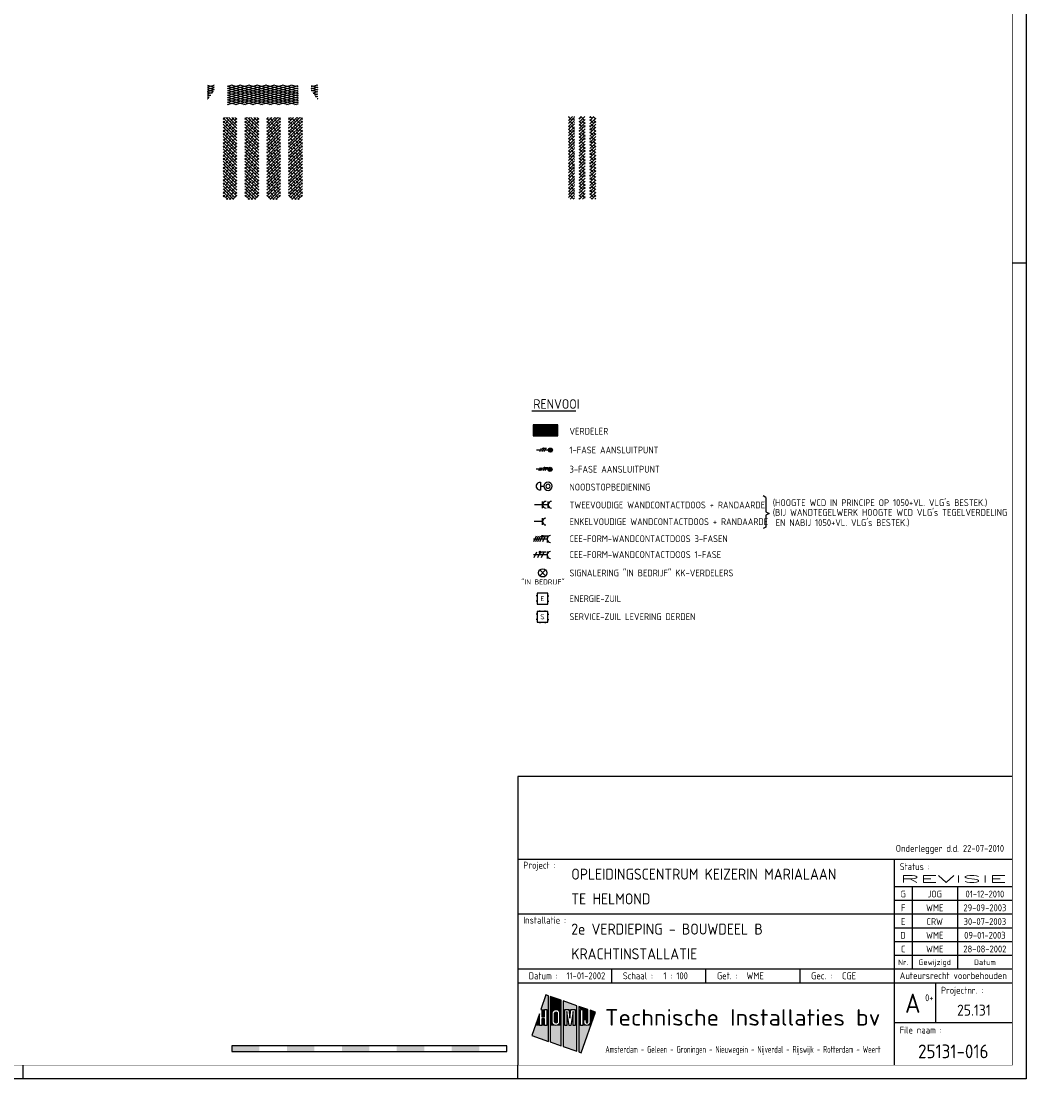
# Model space of a CAD drawing. Header units: millimetres. Extents: x 89505 to 241280, y 191 to 84291.
# Tile 27 of 45: x 204136 to 241280, y 191 to 38683. Entities that reach past the tile are written whole.
import ezdxf
from ezdxf.enums import TextEntityAlignment as Align

# ---------------------------------------------------------------- set-up
doc = ezdxf.new("R2010")
doc.units = ezdxf.units.MM
doc.header["$LTSCALE"] = 100
doc.layers.get('0').update_dxf_attribs({"linetype": 'CONTINUOUS'})
for name, color, linetype in [('EB6331--_ATTRIB', 2, 'CONTINUOUS'), ('EB6721--_ATTRIB', 2, 'CONTINUOUS'), ('EL62203-_KRACHT-WCD230', 3, 'CONTINUOUS'), ('EL62204-_KRACHT-ASP230', 3, 'CONTINUOUS'), ('EL62205-_KRACHT-KAST', 3, 'CONTINUOUS'), ('EL62208-_KRACHT-WCD400', 3, 'CONTINUOUS'), ('EL62209-_KRACHT-ASP400', 3, 'CONTINUOUS'), ('EL63103-_LICHT-WCD230V', 3, 'CONTINUOUS'), ('EL6331--_BELET230V', 3, 'CONTINUOUS'), ('EL6441--_DATACOM', 3, 'CONTINUOUS'), ('EL6721--_GEB-BEH-AUTO', 3, 'CONTINUOUS'), ('HATCH', 9, 'CONTINUOUS'), ('LIJN025', 10, 'CONTINUOUS'), ('LIJN050', 90, 'CONTINUOUS'), ('SCHAALBALK', 10, 'CONTINUOUS'), ('TEKST18', 210, 'CONTINUOUS'), ('TEKST25', 10, 'CONTINUOUS'), ('TEKST35', 50, 'CONTINUOUS'), ('TEKST50', 90, 'CONTINUOUS'), ('TEKST70', 130, 'CONTINUOUS')]:
    doc.layers.add(name, color=color, linetype=linetype)
doc.styles.add('1_8', font='ISO', dxfattribs={"height": 1.8})
doc.styles.add('3_5', font='iso', dxfattribs={"height": 3.5})
doc.styles.add('HELV', font='ISO.SHX')
doc.styles.add('ISO', font='ISO.SHX')
doc.styles.add('MAATVOERING', font='iso.shx')
doc.styles.add('NORATT', font='isocp.shx')
doc.styles.add('ROMAND', font='romand')
doc.styles.get("Standard").update_dxf_attribs({"font": 'iso.shx'})

# ---------------------------------------------------------------- blocks, each defined once
blk = doc.blocks.new('A0-GE')
at = {"layer": 'LIJN025'}
for p, q in [((1495, 297), (1500, 297)), ((1315, 80), (1495, 80)), ((1452, 80), (1452, 5)), ((1452, 70), (1495, 70)), ((1458.5, 70), (1458.5, 40)), ((1475, 70), (1475, 40)), ((1452, 65), (1495, 65)), ((1315, 60), (1452, 60)), ((1452, 60), (1495, 60)), ((1452, 55), (1495, 55)), ((1452, 50), (1495, 50)), ((1452, 45), (1495, 45)), ((1315, 40), (1495, 40)), ((1349.25, 35), (1349.25, 40)), ((1383.5, 35), (1383.5, 40)), ((1417.75, 35), (1417.75, 40)), ((1315, 35), (1495, 35)), ((1467, 35), (1467, 20.5)), ((1325.28, 30.55), (1323.44, 25.28)), ((1326.23, 30.22), (1325.28, 30.55)), ((1326.23, 13.64), (1326.23, 30.22)), ((1330.81, 28.62), (1326.85, 30)), ((1326.85, 30), (1326.85, 13.42)), ((1330.81, 12.03), (1330.81, 28.62)), ((1336.53, 26.61), (1331.49, 28.38)), ((1331.49, 28.38), (1331.49, 11.8)), ((1322.88, 23.67), (1320.11, 15.78)), ((1322.88, 19.41), (1322.88, 23.67)), ((1323.44, 25.28), (1323.78, 25.28)), ((1323.78, 25.28), (1323.78, 22.62)), ((1324.68, 25.28), (1325.58, 25.28)), ((1324.68, 22.62), (1324.68, 25.28)), ((1325.58, 25.28), (1325.58, 19.41)), ((1327.51, 23.91), (1327.61, 24.43)), ((1327.51, 20.8), (1327.51, 23.91)), ((1327.61, 24.43), (1327.9, 24.86)), ((1327.9, 24.86), (1328.35, 25.18)), ((1328.35, 25.18), (1328.88, 25.28)), ((1328.39, 23.89), (1328.46, 24.14)), ((1328.39, 20.81), (1328.39, 23.89)), ((1328.46, 24.14), (1328.63, 24.32)), ((1328.63, 24.32), (1328.89, 24.39)), ((1328.88, 25.28), (1329.41, 25.18)), ((1328.89, 24.39), (1329.13, 24.32)), ((1329.13, 24.32), (1329.31, 24.14)), ((1329.31, 24.14), (1329.38, 23.89)), ((1329.38, 23.89), (1329.38, 20.81)), ((1329.41, 25.18), (1329.85, 24.88)), ((1329.85, 24.88), (1330.14, 24.45)), ((1330.14, 24.45), (1330.25, 23.91)), ((1330.25, 23.91), (1330.25, 20.8)), ((1332.1, 19.41), (1332.1, 25.28)), ((1332.1, 25.28), (1333.62, 25.28)), ((1333.72, 19.41), (1332.87, 24.56)), ((1332.87, 24.56), (1332.87, 19.41)), ((1333.62, 25.28), (1334, 22.14)), ((1334, 22.14), (1334.38, 25.28)), ((1335.15, 24.56), (1334.29, 19.41)), ((1334.38, 25.28), (1335.92, 25.28)), ((1335.15, 19.41), (1335.15, 24.56)), ((1335.92, 25.28), (1335.92, 19.41)), ((1336.53, 10.03), (1336.53, 26.61)), ((1340.46, 25.24), (1337.21, 26.37)), ((1337.21, 26.37), (1337.21, 9.79)), ((1337.81, 19.41), (1337.81, 25.28)), ((1337.81, 25.28), (1338.69, 25.28)), ((1338.14, 9.47), (1343.31, 24.24)), ((1338.69, 25.28), (1338.69, 19.41)), ((1340.46, 20.62), (1340.46, 25.24)), ((1343.31, 24.24), (1341.31, 24.94)), ((1341.31, 24.94), (1341.31, 20.61)), ((1323.78, 19.41), (1322.88, 19.41)), ((1323.78, 22.62), (1324.68, 22.62)), ((1324.68, 21.86), (1323.78, 21.86)), ((1323.78, 21.86), (1323.78, 19.41)), ((1324.68, 19.41), (1324.68, 21.86)), ((1325.58, 19.41), (1324.68, 19.41)), ((1327.61, 20.28), (1327.51, 20.8)), ((1327.91, 19.82), (1327.61, 20.28)), ((1328.37, 19.52), (1327.91, 19.82)), ((1328.91, 19.41), (1328.37, 19.52)), ((1328.45, 20.57), (1328.39, 20.81)), ((1328.64, 20.38), (1328.45, 20.57)), ((1328.89, 20.32), (1328.64, 20.38)), ((1329.14, 20.38), (1328.89, 20.32)), ((1329.43, 19.53), (1328.91, 19.41)), ((1329.32, 20.56), (1329.14, 20.38)), ((1329.38, 20.81), (1329.32, 20.56)), ((1329.86, 19.83), (1329.43, 19.53)), ((1330.15, 20.26), (1329.86, 19.83)), ((1330.25, 20.8), (1330.15, 20.26)), ((1332.87, 19.41), (1332.1, 19.41)), ((1334.29, 19.41), (1333.72, 19.41)), ((1335.92, 19.41), (1335.15, 19.41)), ((1338.69, 19.41), (1337.81, 19.41)), ((1339.02, 20.61), (1339.02, 21.54)), ((1339.02, 21.54), (1339.88, 21.54)), ((1339.09, 20.16), (1339.02, 20.61)), ((1339.34, 19.76), (1339.09, 20.16)), ((1339.7, 19.5), (1339.34, 19.76)), ((1340.16, 19.41), (1339.7, 19.5)), ((1339.88, 21.54), (1339.88, 20.62)), ((1339.88, 20.62), (1339.97, 20.41)), ((1339.97, 20.41), (1340.17, 20.33)), ((1340.61, 19.5), (1340.16, 19.41)), ((1340.17, 20.33), (1340.37, 20.41)), ((1340.37, 20.41), (1340.46, 20.62)), ((1340.99, 19.77), (1340.61, 19.5)), ((1341.24, 20.17), (1340.99, 19.77)), ((1341.31, 20.61), (1341.24, 20.17)), ((1452, 20.5), (1495, 20.5)), ((1320.11, 15.78), (1326.23, 13.64)), ((1326.85, 13.42), (1330.81, 12.03)), ((1331.49, 11.8), (1336.53, 10.03)), ((1337.21, 9.79), (1338.14, 9.47)), ((1135, 0), (1135, 5)), ((1315, 0), (1315, 5))]:
    blk.add_line(p, q, dxfattribs=at)
blk.add_lwpolyline([(1500, 841), (1500, 0), (0, 0), (0, 841)], close=True, dxfattribs=at)
for points in [[(1323.44, 25.28), (1325.28, 30.55), (1326.23, 25.28), (1326.23, 30.22)], [(1326.85, 25.28), (1326.85, 30), (1330.81, 25.28), (1330.81, 28.62)], [(1331.49, 25.28), (1331.49, 28.38), (1336.53, 25.28), (1336.53, 26.61)], [(1321.39, 19.41), (1322.88, 23.67), (1322.88, 19.41), (1322.88, 23.67)], [(1323.78, 22.62), (1323.78, 25.28), (1324.68, 22.62), (1324.68, 25.28)], [(1325.58, 19.41), (1325.58, 25.28), (1326.23, 19.41), (1326.23, 25.28)], [(1326.85, 23.91), (1326.85, 25.28), (1327.51, 23.91), (1327.61, 24.43)], [(1327.61, 24.43), (1326.85, 25.28), (1327.9, 24.86), (1326.85, 25.28)], [(1327.9, 24.86), (1326.85, 25.28), (1328.35, 25.18), (1326.85, 25.28)], [(1328.35, 25.18), (1326.85, 25.28), (1328.88, 25.28), (1326.85, 25.28)], [(1326.85, 20.8), (1326.85, 23.91), (1327.51, 20.8), (1327.51, 23.91)], [(1328.39, 23.89), (1328.46, 24.14), (1329.38, 23.89), (1329.31, 24.14)], [(1328.39, 20.81), (1328.39, 23.89), (1329.38, 20.81), (1329.38, 23.89)], [(1328.46, 24.14), (1328.63, 24.32), (1329.31, 24.14), (1329.13, 24.32)], [(1328.63, 24.32), (1328.89, 24.39), (1329.13, 24.32), (1328.89, 24.39)], [(1329.41, 25.18), (1328.88, 25.28), (1329.41, 25.18), (1330.81, 25.28)], [(1329.85, 24.88), (1329.41, 25.18), (1329.85, 24.88), (1330.81, 25.28)], [(1330.14, 24.45), (1329.85, 24.88), (1330.14, 24.45), (1330.81, 25.28)], [(1330.25, 23.91), (1330.14, 24.45), (1330.81, 23.91), (1330.81, 25.28)], [(1330.25, 20.8), (1330.25, 23.91), (1330.81, 20.8), (1330.81, 23.91)], [(1331.49, 19.41), (1331.49, 25.28), (1332.1, 19.41), (1332.1, 25.28)], [(1332.87, 19.41), (1332.87, 24.56), (1333.72, 19.41), (1332.87, 24.56)], [(1334, 22.14), (1333.62, 25.28), (1334, 22.14), (1334.38, 25.28)], [(1334.29, 19.41), (1335.15, 24.56), (1335.15, 19.41), (1335.15, 24.56)], [(1335.92, 19.41), (1335.92, 25.28), (1336.53, 19.41), (1336.53, 25.28)], [(1337.21, 19.41), (1337.21, 26.37), (1337.81, 19.41), (1337.81, 25.28)], [(1337.81, 25.28), (1337.21, 26.37), (1338.69, 25.28), (1337.21, 26.37)], [(1338.69, 25.28), (1337.21, 26.37), (1340.46, 25.24), (1337.21, 26.37)], [(1338.69, 25.24), (1338.69, 25.28), (1340.46, 25.24)], [(1338.69, 21.54), (1338.69, 25.24), (1340.46, 21.54), (1340.46, 25.24)], [(1341.31, 20.61), (1341.31, 24.94), (1342.04, 20.61), (1343.31, 24.24)], [(1320.11, 15.78), (1321.39, 19.41), (1326.23, 13.64), (1326.23, 19.41)], [(1323.78, 19.41), (1323.78, 21.86), (1324.68, 19.41), (1324.68, 21.86)], [(1326.85, 19.41), (1326.85, 20.8), (1326.85, 19.41), (1327.51, 20.8)], [(1326.85, 19.41), (1327.51, 20.8), (1326.85, 19.41), (1327.61, 20.28)], [(1326.85, 19.41), (1327.61, 20.28), (1326.85, 19.41), (1327.91, 19.82)], [(1326.85, 19.41), (1327.91, 19.82), (1326.85, 19.41), (1328.37, 19.52)], [(1326.85, 19.41), (1328.37, 19.52), (1326.85, 19.41), (1328.91, 19.41)], [(1326.85, 13.42), (1326.85, 19.41), (1330.81, 12.03), (1330.81, 19.41)], [(1328.45, 20.57), (1328.39, 20.81), (1329.32, 20.56), (1329.38, 20.81)], [(1328.64, 20.38), (1328.45, 20.57), (1329.14, 20.38), (1329.32, 20.56)], [(1328.89, 20.32), (1328.64, 20.38), (1328.89, 20.32), (1329.14, 20.38)], [(1328.91, 19.41), (1329.43, 19.53), (1328.91, 19.41), (1330.81, 19.41)], [(1329.43, 19.53), (1329.86, 19.83), (1329.43, 19.53), (1330.81, 19.41)], [(1329.86, 19.83), (1330.15, 20.26), (1329.86, 19.83), (1330.81, 19.41)], [(1330.81, 19.41), (1330.15, 20.26), (1330.81, 20.8), (1330.25, 20.8)], [(1331.49, 11.8), (1331.49, 19.41), (1336.53, 10.03), (1336.53, 19.41)], [(1337.21, 9.79), (1337.21, 19.41), (1338.14, 9.47), (1341.62, 19.41)], [(1338.69, 19.41), (1338.69, 21.54), (1339.02, 20.61), (1339.02, 21.54)], [(1338.69, 19.41), (1339.02, 20.61), (1338.69, 19.41), (1339.09, 20.16)], [(1338.69, 19.41), (1339.09, 20.16), (1338.69, 19.41), (1339.34, 19.76)], [(1338.69, 19.41), (1339.34, 19.76), (1338.69, 19.41), (1339.7, 19.5)], [(1338.69, 19.41), (1339.7, 19.5), (1338.69, 19.41), (1340.16, 19.41)], [(1339.02, 20.61), (1339.02, 21.54), (1339.09, 20.16), (1339.02, 20.61)], [(1339.88, 20.62), (1339.88, 21.54), (1339.97, 20.41), (1339.88, 21.54)], [(1339.97, 20.41), (1339.88, 21.54), (1340.17, 20.33), (1339.88, 21.54)], [(1340.17, 20.33), (1339.88, 21.54), (1340.37, 20.41), (1339.88, 21.54)], [(1340.37, 20.41), (1339.88, 21.54), (1340.46, 20.62), (1339.88, 21.54)], [(1340.46, 20.62), (1339.88, 21.54), (1340.46, 20.62), (1340.46, 21.54)], [(1340.16, 19.41), (1341.62, 19.41), (1340.61, 19.5), (1341.62, 19.41)], [(1341.62, 19.41), (1340.61, 19.5), (1341.62, 19.41), (1340.99, 19.77)], [(1341.62, 19.41), (1340.99, 19.77), (1342.04, 20.61), (1341.24, 20.17)], [(1341.24, 20.17), (1341.31, 20.61), (1341.24, 20.17), (1342.04, 20.61)]]:
    blk.add_solid(points, dxfattribs=at)
at = {"layer": 'LIJN050'}
for p, q in [((1495, 110), (1315, 110)), ((1315, 110), (1315, 5))]:
    blk.add_line(p, q, dxfattribs=at)
at = {"layer": 'LIJN050', "const_width": 0.2}
blk.add_lwpolyline([(1495, 836), (25, 836), (25, 5), (1495, 5)], close=True, dxfattribs=at)
at = {"layer": 'SCHAALBALK'}
for p, q in [((1211, 12), (1211, 10)), ((1311, 12), (1211, 12)), ((1311, 10), (1311, 12)), ((1211, 10), (1311, 10))]:
    blk.add_line(p, q, dxfattribs=at)
for points in [[(1211, 10), (1211, 12), (1221, 10), (1221, 12)], [(1231, 10), (1231, 12), (1241, 10), (1241, 12)], [(1251, 10), (1251, 12), (1261, 10), (1261, 12)], [(1271, 10), (1271, 12), (1281, 10), (1281, 12)], [(1291, 10), (1291, 12), (1301, 10), (1301, 12)]]:
    blk.add_solid(points, dxfattribs=at)
at = {"layer": 'TEKST18', "style": 'ISO'}
for s, p in [('Nr.', (1455.25, 41.43)), ('Gewijzigd', (1466.75, 41.43)), ('Datum', (1485, 41.43))]:
    blk.add_text(s, height=2, dxfattribs=at).set_placement(p, align=Align.CENTER)
at = {"layer": 'TEKST18', "style": 'ISO', "width": 0.773323}
blk.add_text('Amsterdam - Geleen - Groningen - Nieuwegein - Nijverdal - Rijswijk - Rotterdam - Weert', height=2.5, dxfattribs=at).set_placement((1346.88, 9.47), (1447, 9.47), align=Align.FIT)
at = {"layer": 'TEKST25', "style": 'ISO'}
for s, p in [('Project :', (1317, 76.5)), ('Status :', (1454, 76)), ('Installatie :', (1317, 56.5)), ('Datum :', (1319, 36.25)), ('Schaal :', (1353.25, 36.25)), ('Get. :', (1387.5, 36.25)), ('Gec. :', (1421.75, 36.25)), ('Projectnr. :', (1469, 31)), ('File naam :', (1454, 16.5))]:
    blk.add_text(s, height=2.5, dxfattribs=at).set_placement(p)
at = {"layer": 'TEKST25', "style": 'ISO', "width": 1.015814}
blk.add_text('Auteursrecht voorbehouden', height=2.5, dxfattribs=at).set_placement((1454, 36.3), (1493, 36.3), align=Align.FIT)
at = {"layer": 'TEKST25', "style": 'ROMAND', "width": 2.899115}
blk.add_attdef('STATUS', text='', height=2.5, dxfattribs=at).set_placement((1454, 71.5), (1493, 71.5), align=Align.FIT)
at = {"layer": 'TEKST25', "style": 'ISO'}
for tag, p in [('E', (1455.25, 66)), ('NAAM-E', (1466.75, 66)), ('DATUM-E', (1485, 66)), ('D', (1455.25, 61)), ('NAAM-D', (1466.75, 61)), ('DATUM-D', (1485, 61)), ('C', (1455.25, 56)), ('NAAM-C', (1466.75, 56)), ('DATUM-C', (1485, 56)), ('B', (1455.25, 51)), ('NAAM-B', (1466.75, 51)), ('DATUM-B', (1485, 51)), ('A', (1455.25, 46)), ('NAAM-A', (1466.75, 46)), ('DATUM-A', (1485, 46))]:
    blk.add_attdef(tag, text='', height=2.5, dxfattribs=at).set_placement(p, align=Align.CENTER)
for tag, p in [('DATUM', (1332.75, 36.25)), ('SCHAAL', (1368, 36.25)), ('GETEKEND', (1398.25, 36.25)), ('GECONTOL.', (1433, 36.25)), ('FORMAAT', (1463.25, 28.25))]:
    blk.add_attdef(tag, p, '', height=2.5, dxfattribs=at)
at = {"layer": 'TEKST35', "style": 'ISO'}
for tag, p in [('PROJECT', (1334.5, 72.5)), ('PLAATS', (1334.5, 63.5)), ('INSTALLATIE-REGEL1', (1334.5, 52.5)), ('INSTALLATIE-REGEL2', (1334.5, 43.5))]:
    blk.add_attdef(tag, p, '', height=4, dxfattribs=at)
blk.add_attdef('PROJ.NR.', text='', height=4, dxfattribs=at).set_placement((1481, 23), align=Align.CENTER)
at = {"layer": 'TEKST50', "style": 'HELV', "width": 1.169753}
blk.add_text('Technische Installaties bv', height=6, dxfattribs=at).set_placement((1346.72, 19.36), (1446.99, 19.36), align=Align.FIT)
at = {"layer": 'TEKST50', "style": 'ISO'}
blk.add_attdef('FILE-NAAM', text='', height=5, dxfattribs=at).set_placement((1473.5, 7.5), align=Align.CENTER)
at = {"layer": 'TEKST70', "style": 'HELV'}
blk.add_text('A', height=7, dxfattribs=at).set_placement((1458.75, 24), align=Align.CENTER)
blk = doc.blocks.new('ES2X2')
at = {"color": 1}
for p, q in [((-0.72, -0.21), (-0.72, 0.11)), ((-0.64, -0.25), (-0.64, 0.15)), ((-0.6, 1.15), (-0.6, 0.35)), ((-0.6, 0.75), (0.6, 0.15)), ((-0.56, -0.25), (-0.56, 0.15)), ((-0.48, -0.21), (-0.48, 0.11)), ((-0.6, -0.05), (0.6, -0.65)), ((-0.6, -0.85), (0.6, -1.45)), ((-0.6, -1.25), (0.6, -1.85)), ((-0.6, -1.65), (0.6, -2.25))]:
    blk.add_line(p, q, dxfattribs=at)
for p, q in [((-0.45, 1.4), (-0.45, 2.6)), ((-0.15, 1.27), (-0.15, 2.73)), ((0, 1.25), (0, -3)), ((0.15, 1.27), (0.15, 2.73)), ((0.45, 1.4), (0.45, 2.6))]:
    blk.add_line(p, q)
blk.add_circle((-0.6, -0.05), 0.2, dxfattribs=at)
blk.add_circle((0, 2), 0.75)
at = {"style": '1_8'}
for tag, flags, p in [('VERMOGEN', 9, (-2.5, 4.5)), ('GROEP', 8, (0, 4.5)), ('SCHAK', 8, (2.5, 4.5)), ('KAST', 9, (7, 4.5)), ('DOEL', 8, (-2.5, 1))]:
    blk.add_attdef(tag, text='', height=1.8, rotation=90, dxfattribs=dict(at, flags=flags)).set_placement(p, align=Align.MIDDLE_LEFT)
at = {"style": '1_8', "flags": 8}
blk.add_attdef('TAL', text='', height=1.8, rotation=90, dxfattribs=at).set_placement((2.5, 4.5), align=Align.MIDDLE_CENTER)
at = {"style": '1_8', "flags": 9}
blk.add_attdef('M_CODE', text='', height=1.8, dxfattribs=at).set_placement((0, 0), align=Align.MIDDLE_CENTER)
blk = doc.blocks.new('ES1116A2')
for p, q in [((-1.5, 0.75), (-1.75, 0.75)), ((-0.75, 1.5), (-0.75, 1.75)), ((0.75, 1.5), (0.75, 1.75)), ((1.5, 0.75), (1.75, 0.75)), ((-1.5, -0.75), (-1.75, -0.75)), ((-0.75, -1.5), (-0.75, -1.75)), ((0.75, -1.5), (0.75, -1.75)), ((1.5, -0.75), (1.75, -0.75))]:
    blk.add_line(p, q)
blk.add_lwpolyline([(-1.5, -1.5), (1.5, -1.5), (1.5, 1.5), (-1.5, 1.5)], close=True)
at = {"style": '1_8', "flags": 8}
for tag, p in [('NUMMER', (0, 3)), ('CODE', (0, 0))]:
    blk.add_attdef(tag, text='', height=1.8, dxfattribs=at).set_placement(p, align=Align.MIDDLE)
blk.add_attdef('M_CODE', text='', height=1.8, dxfattribs=at).set_placement((0, 0), align=Align.MIDDLE_CENTER)
blk = doc.blocks.new('ES081001')
for p, q in [((1.06, -1.06), (-1.06, 1.06)), ((-1.06, -1.06), (1.06, 1.06))]:
    blk.add_line(p, q)
blk.add_circle((0, 0), 1.5)
at = {"color": 2, "style": '1_8', "flags": 8}
for tag, p in [('NUMMER', (0, 5.5)), ('CODE', (0, 3))]:
    blk.add_attdef(tag, text='', height=1.8, dxfattribs=at).set_placement(p, align=Align.MIDDLE)
at = {"style": '1_8', "flags": 8}
blk.add_attdef('M_CODE', text='', height=1.8, dxfattribs=at).set_placement((0, 0), align=Align.MIDDLE_CENTER)
blk = doc.blocks.new('ES2W2A')
at = {"color": 0}
for p, q in [((-1.25, 2), (1.25, 2)), ((0, 2), (0, -3))]:
    blk.add_line(p, q, dxfattribs=at)
at = {"color": 1}
for p, q in [((-1, 1.5), (-1, 0.17)), ((-1, 0.83), (1, -0.17)), ((-1.2, -0.77), (-1.2, -0.23)), ((-1.07, -0.83), (-1.07, -0.17)), ((-1, -0.5), (1, -1.5)), ((-1, -1.83), (1, -2.83)), ((-0.93, -0.83), (-0.93, -0.17)), ((-0.8, -0.77), (-0.8, -0.23))]:
    blk.add_line(p, q, dxfattribs=at)
blk.add_circle((-1, -0.5), 0.333, dxfattribs=at)
at = {"color": 0}
blk.add_arc((0, 3.25), 1.25, 180, 0, dxfattribs=at)
at = {"style": '1_8'}
for tag, flags, p in [('VERMOGEN', 9, (-2.5, 6.25)), ('GROEP', 8, (0, 4.25)), ('SCHAK', 8, (2.5, 6.25)), ('TAL', 8, (2.5, 6.25)), ('KAST', 9, (7, 6.25))]:
    blk.add_attdef(tag, text='', height=1.8, rotation=90, dxfattribs=dict(at, flags=flags)).set_placement(p, align=Align.MIDDLE_CENTER)
at = {"style": '1_8', "flags": 8}
blk.add_attdef('DOEL', text='', height=1.8, rotation=90, dxfattribs=at).set_placement((-2.5, 2.75), align=Align.MIDDLE_LEFT)
at = {"style": '1_8', "flags": 9}
blk.add_attdef('M_CODE', text='', height=1.8, dxfattribs=at).set_placement((0, 0), align=Align.MIDDLE_CENTER)
blk = doc.blocks.new('ES3W1A')
for p, q in [((1.25, 0), (-1.25, 0)), ((0, 0), (0, -3))]:
    blk.add_line(p, q)
blk.add_arc((0, 1.25), 1.25, 180, 0)
at = {"style": 'NORATT'}
for tag, flags, p in [('VERMOGEN', 9, (-2.5, 4.25)), ('SCHAK', 8, (2.5, 4.25)), ('TAL', 8, (2.5, 4.25)), ('GELIJK', 9, (5, 3)), ('KAST', 9, (7, 4.25))]:
    blk.add_attdef(tag, text='', height=1.8, rotation=90, dxfattribs=dict(at, flags=flags)).set_placement(p, align=Align.MIDDLE_CENTER)
at = {"style": 'NORATT', "flags": 8}
for tag, p in [('GROEP', (0, 2.25)), ('DOEL', (-2.5, 0.75))]:
    blk.add_attdef(tag, text='', height=1.8, rotation=90, dxfattribs=at).set_placement(p, align=Align.MIDDLE_LEFT)
at = {"style": 'NORATT', "flags": 9}
blk.add_attdef('M_CODE', text='', height=1.8, dxfattribs=at).set_placement((0, 0), align=Align.MIDDLE_CENTER)
blk = doc.blocks.new('ES111454')
for p, q in [((-1.51, 2.61), (1.49, 2.61)), ((-0.01, 2.61), (-0.01, 1.44))]:
    blk.add_line(p, q)
for radius in [1.5, 0.75]:
    blk.add_circle((0.01, -0.08), radius)
blk.add_arc((-0.01, 2.64), 1.5, 358.854, 181.146)
at = {"style": '1_8'}
for tag, flags, p in [('NUMMER', 8, (0.01, 5.42)), ('CODE', 8, (0.01, 2.92)), ('M_CODE', 9, (0.01, -0.08))]:
    blk.add_attdef(tag, text='', height=2, dxfattribs=dict(at, flags=flags)).set_placement(p, align=Align.MIDDLE)
blk = doc.blocks.new('ES3X2')
at = {"color": 210}
for p, q in [((-0.6, 0.65), (-0.6, -0.15)), ((-0.6, 0.25), (0.6, -0.35)), ((-0.72, -0.71), (-0.72, -0.39)), ((-0.64, -0.75), (-0.64, -0.35)), ((-0.6, -0.55), (0.6, -1.15)), ((-0.6, -1.35), (0.6, -1.95)), ((-0.56, -0.75), (-0.56, -0.35)), ((-0.48, -0.71), (-0.48, -0.39))]:
    blk.add_line(p, q, dxfattribs=at)
for p, q in [((-0.45, 1.4), (-0.45, 2.6)), ((-0.15, 1.27), (-0.15, 2.73)), ((0, 1.25), (0, -3)), ((0.15, 1.27), (0.15, 2.73)), ((0.45, 1.4), (0.45, 2.6))]:
    blk.add_line(p, q)
blk.add_circle((0, 2), 0.75)
blk.add_circle((-0.6, -0.55), 0.2, dxfattribs=at)
at = {"style": '1_8'}
for tag, flags, p in [('VERMOGEN', 9, (-2.5, 4.5)), ('GROEP', 8, (0, 4.5)), ('SCHAK', 8, (2.5, 4.5)), ('KAST', 9, (7, 4.5)), ('DOEL', 8, (-2.5, 1))]:
    blk.add_attdef(tag, text='', height=1.8, rotation=90, dxfattribs=dict(at, flags=flags)).set_placement(p, align=Align.MIDDLE_LEFT)
at = {"style": '1_8', "flags": 8}
blk.add_attdef('TAL', text='', height=1.8, rotation=90, dxfattribs=at).set_placement((2.5, 4.5), align=Align.MIDDLE_CENTER)
at = {"style": '1_8', "flags": 9}
blk.add_attdef('M_CODE', text='', height=1.8, dxfattribs=at).set_placement((0, 0), align=Align.MIDDLE_CENTER)
blk = doc.blocks.new('ES111261')
for p, q in [((-5, 1.75), (5, 1.75)), ((-5, 1.5), (5, 1.5)), ((-5, 1.25), (5, 1.25)), ((-5, 1), (5, 1)), ((-5, 0.75), (5, 0.75)), ((-5, 0.5), (5, 0.5)), ((-5, 0.25), (5, 0.25)), ((-5, 0), (5, 0)), ((-5, -0.25), (5, -0.25)), ((-5, -0.5), (5, -0.5)), ((-5, -0.75), (5, -0.75)), ((-5, -1), (5, -1)), ((-5, -1.25), (5, -1.25)), ((-5, -1.5), (5, -1.5)), ((-5, -1.75), (5, -1.75)), ((-5, -2), (5, -2))]:
    blk.add_line(p, q)
blk.add_lwpolyline([(-5, -2), (5, -2), (5, 2), (-5, 2)], close=True)
for tag, height, style, flags, p in [('GROEPI', 1.8, '1_8', 9, (0, 9.5)), ('GROEP', 1.8, '1_8', 8, (0, 7.5)), ('CODE', 3.5, '3_5', 8, (0, 4.5)), ('M_CODE', 1.8, '1_8', 9, (0, 0)), ('KAST', 1.8, '1_8', 9, (0, -3.5)), ('VERMOGEN', 1.8, '1_8', 9, (0, -5.5)), ('DOEL', 1.8, '1_8', 9, (0, -7.5)), ('VERMOGENI', 1.8, '1_8', 9, (0, -9.5)), ('DOELI', 1.8, '1_8', 9, (0, -11.5))]:
    blk.add_attdef(tag, text='', height=height, dxfattribs=dict(style=style, flags=flags)).set_placement(p, align=Align.MIDDLE_CENTER)
at = {"style": '1_8', "flags": 9}
blk.add_attdef('RUIMTE', text='', height=1.8, dxfattribs=at).set_placement((0, -9.5), align=Align.MIDDLE)
blk = doc.blocks.new('ES2W4A')
at = {"color": 0}
for p, q in [((-1.25, 2), (1.25, 2)), ((0, 2), (0, -3))]:
    blk.add_line(p, q, dxfattribs=at)
at = {"color": 1}
for p, q in [((-1.2, -0.02), (-1.2, 0.52)), ((-1.07, -0.08), (-1.07, 0.58)), ((-1, 1.75), (-1, 0.75)), ((-1, 1.25), (1, 0.25)), ((-1, 0.25), (1, -0.75)), ((-0.93, -0.08), (-0.93, 0.58)), ((-0.8, -0.02), (-0.8, 0.52)), ((-1, -0.5), (1, -1.5)), ((-1, -1.25), (1, -2.25)), ((-1, -2), (1, -3))]:
    blk.add_line(p, q, dxfattribs=at)
blk.add_circle((-1, 0.25), 0.333, dxfattribs=at)
at = {"color": 0}
blk.add_arc((0, 3.25), 1.25, 180, 0, dxfattribs=at)
at = {"style": '1_8'}
for tag, flags, p in [('VERMOGEN', 9, (-3.75, 5.5)), ('DOEL', 8, (-1.25, 5.5)), ('GROEP', 8, (1.25, 5.5)), ('TAL', 8, (-3.75, 5.5)), ('KAST', 9, (3.75, 5.5))]:
    blk.add_attdef(tag, text='', height=1.8, rotation=90, dxfattribs=dict(at, flags=flags)).set_placement(p, align=Align.MIDDLE_LEFT)
at = {"color": 0, "style": '1_8', "width": 0.7, "flags": 8}
blk.add_attdef('SCHAK', text='', height=1.8, rotation=90, dxfattribs=at).set_placement((3.75, 4.25), align=Align.MIDDLE_LEFT)
at = {"style": '1_8', "flags": 9}
blk.add_attdef('M_CODE', text='', height=1.8, dxfattribs=at).set_placement((0, 0), align=Align.MIDDLE_CENTER)
blk = doc.blocks.new('ES3W2A')
for p, q in [((1.25, 2), (-1.25, 2)), ((1.25, 0), (-1.25, 0)), ((0, 2), (0, -3))]:
    blk.add_line(p, q)
for centre in [(0, 3.25), (0, 1.25)]:
    blk.add_arc(centre, 1.25, 180, 0)
at = {"style": 'NORATT'}
for tag, flags, p in [('VERMOGEN', 9, (-2.5, 5)), ('GROEP', 8, (0, 5)), ('SCHAK', 8, (2.5, 5)), ('GELIJK', 9, (5, 5)), ('KAST', 9, (7, 5)), ('TAL', 8, (2.5, 5))]:
    blk.add_attdef(tag, text='', height=1.8, rotation=90, dxfattribs=dict(at, flags=flags)).set_placement(p, align=Align.MIDDLE_CENTER)
at = {"style": 'NORATT', "width": 0.7, "flags": 8}
blk.add_attdef('DOEL', text='', height=1.8, rotation=90, dxfattribs=at).set_placement((-2.5, 5), align=Align.MIDDLE_LEFT)
at = {"style": 'NORATT', "flags": 9}
blk.add_attdef('M_CODE', text='', height=1.8, dxfattribs=at).set_placement((0, 0), align=Align.MIDDLE_CENTER)
blk = doc.blocks.new('OPMHOOGTEWCD')
at = {"layer": 'LIJN025'}
for p, q in [((7919, 269, -1050), (7832, 321, -1050)), ((7919, 269, -1050), (7919, -259, -1050)), ((7919, -259, -1050), (8047, -317, -1050)), ((8047, -317, -1050), (7919, -375, -1050)), ((7919, -375, -1050), (7919, -817, -1050)), ((7919, -817, -1050), (7832, -869, -1050))]:
    blk.add_line(p, q, dxfattribs=at)
at = {"layer": 'TEKST25'}
for s, p in [("(HOOGTE WCD IN PRINCIPE OP 1050+VL. VLG's BESTEK.)", (8179, -47, -1050)), ("(BIJ WANDTEGELWERK HOOGTE WCD VLG's TEGELVERDELING ", (8179, -404, -1050)), ("EN NABIJ 1050+VL. VLG's BESTEK.)", (8281, -773, -1050))]:
    blk.add_text(s, height=250, dxfattribs=at).set_placement(p)
blk = doc.blocks.new('RENVKRROC')
at = {"layer": 'LIJN025'}
blk.add_line((514, 13313), (2115, 13313), dxfattribs=at)
at = {"layer": 'EL62203-_KRACHT-WCD230', "xscale": 100, "yscale": 100, "zscale": 100, "rotation": 270}
blk.add_blockref('ES3W2A', (904, 9892, 1050), dxfattribs=at)
at = {"layer": 'EL62204-_KRACHT-ASP230', "xscale": 100, "yscale": 100, "zscale": 100, "rotation": 270}
blk.add_blockref('ES3X2', (987, 11882), dxfattribs=at)
at = {"layer": 'EL62205-_KRACHT-KAST', "xscale": 90, "yscale": 100, "zscale": 100}
blk.add_blockref('ES111261', (1013, 12599), dxfattribs=at)
at = {"layer": 'EL62208-_KRACHT-WCD400', "xscale": 100, "yscale": 100, "zscale": 100, "rotation": 270}
blk.add_blockref('ES2W4A', (872, 8646, 1050), dxfattribs=at)
at = {"layer": 'EL62209-_KRACHT-ASP400', "xscale": 100, "yscale": 100, "zscale": 100, "rotation": 270}
blk.add_blockref('ES2X2', (976, 11182), dxfattribs=at)
at = {"layer": 'EL63103-_LICHT-WCD230V', "xscale": 100, "yscale": 100, "zscale": 100, "rotation": 270}
for name, p in [('ES3W1A', (903, 9282)), ('ES2W2A', (870, 8066))]:
    blk.add_blockref(name, p, dxfattribs=at)
at = {"layer": 'EL6331--_BELET230V'}
ref = blk.add_blockref('ES081001', (910, 7414), dxfattribs=dict(at, xscale=100, yscale=100, zscale=100))
ref.add_attrib('CODE', '"IN BEDRIJF"', dxfattribs={"layer": 'EB6331--_ATTRIB', "color": 1, "height": 180, "style": '1_8', "flags": 8}).set_placement((918, 7103), align=Align.MIDDLE)
at = {"layer": 'EL6441--_DATACOM', "color": 3, "xscale": -100, "yscale": 100, "zscale": 100, "rotation": 90}
blk.add_blockref('ES111454', (1095, 10567), dxfattribs=at)
at = {"layer": 'EL6721--_GEB-BEH-AUTO'}
ref = blk.add_blockref('ES1116A2', (899, 6476), dxfattribs=dict(at, xscale=130, yscale=130, zscale=130))
ref.add_attrib('CODE', 'E', dxfattribs={"layer": 'EB6721--_ATTRIB', "color": 1, "height": 180, "style": '1_8', "flags": 8}).set_placement((899, 6476), align=Align.MIDDLE)
ref = blk.add_blockref('ES1116A2', (899, 5815), dxfattribs=dict(at, xscale=130, yscale=130, zscale=130))
ref.add_attrib('CODE', 'S', dxfattribs={"layer": 'EB6721--_ATTRIB', "color": 1, "height": 180, "style": '1_8', "flags": 8}).set_placement((899, 5815), align=Align.MIDDLE)
at = {"layer": 'TEKST50'}
blk.add_blockref('OPMHOOGTEWCD', (1104, 9892, 1050), dxfattribs=at)
at = {"layer": 'TEKST25'}
for s, p in [('VERDELER', (1884, 12442)), ('1-FASE AANSLUITPUNT', (1884, 11760)), ('3-FASE AANSLUITPUNT', (1884, 11060)), ('NOODSTOPBEDIENING', (1884, 10410)), ('TWEEVOUDIGE WANDCONTACTDOOS + RANDAARDE', (1884, 9760)), ('ENKELVOUDIGE WANDCONTACTDOOS + RANDAARDE', (1884, 9151)), ('CEE-FORM-WANDCONTACTDOOS 3-FASEN', (1884, 8532)), ('CEE-FORM-WANDCONTACTDOOS 1-FASE', (1884, 7956)), ('SIGNALERING "IN BEDRIJF" KK-VERDELERS', (1884, 7285)), ('ENERGIE-ZUIL', (1884, 6350)), ('SERVICE-ZUIL LEVERING DERDEN', (1884, 5695))]:
    blk.add_text(s, height=250, dxfattribs=at).set_placement(p)
at = {"layer": 'TEKST35'}
blk.add_text('RENVOOI', height=350, dxfattribs=at).set_placement((567, 13385))
blk = doc.blocks.new('*X43')
at = {"color": 0}
for p, q in [((9930, 15632.5), (10010.9, 15713.4)), ((9930, 15654.9), (9988.4, 15713.4)), ((9930, 15677.4), (9966, 15713.4)), ((9930, 15699.8), (9943.5, 15713.4)), ((9930, 15610), (10030, 15710)), ((9945.6, 15693), (9930, 15708.6)), ((9979.3, 15681.8), (9951.2, 15709.8)), ((10001.8, 15704.2), (9992.6, 15713.4)), ((10030, 15698.4), (10015.1, 15713.4)), ((9930, 15587.6), (10030, 15687.6)), ((9956.9, 15659.3), (9930, 15686.2)), ((9930, 15565.1), (10030, 15665.1)), ((9930, 15542.7), (10030, 15642.7)), ((9934.4, 15636.9), (9930, 15641.3)), ((9968.1, 15625.6), (9940, 15653.7)), ((9990.5, 15648.1), (9962.5, 15676.2)), ((10001.8, 15614.4), (9973.7, 15642.5)), ((10013, 15670.5), (9984.9, 15698.6)), ((10024.2, 15636.9), (9996.1, 15664.9)), ((10030, 15608.6), (10007.4, 15631.3)), ((10030, 15676), (10018.6, 15687.4)), ((10030, 15653.5), (10029.8, 15653.7)), ((9930, 15520.2), (10030, 15620.2)), ((9945.6, 15603.2), (9930, 15618.8)), ((9930, 15497.8), (10030, 15597.8)), ((9956.9, 15569.5), (9930, 15596.4)), ((9930, 15475.3), (10030, 15575.3)), ((9930, 15452.9), (10030, 15552.9)), ((9934.4, 15547.1), (9930, 15551.5)), ((9968.1, 15535.8), (9940, 15563.9)), ((9979.3, 15592), (9951.2, 15620)), ((9990.5, 15558.3), (9962.5, 15586.4)), ((10001.8, 15524.6), (9973.7, 15552.7)), ((10013, 15580.7), (9984.9, 15608.8)), ((10024.2, 15547.1), (9996.1, 15575.1)), ((10030, 15586.2), (10018.6, 15597.6)), ((10030, 15563.7), (10029.8, 15563.9)), ((9930, 15430.4), (10030, 15530.4)), ((9945.6, 15513.4), (9930, 15529)), ((9930, 15408), (10030, 15508)), ((9956.9, 15479.7), (9930, 15506.6)), ((9930, 15385.5), (10030, 15485.5)), ((9968.1, 15446), (9940, 15474.1)), ((9979.3, 15502.2), (9951.2, 15530.2)), ((9990.5, 15468.5), (9962.5, 15496.6)), ((10013, 15490.9), (9984.9, 15519)), ((10024.2, 15457.3), (9996.1, 15485.3)), ((10030, 15518.8), (10007.4, 15541.5)), ((10030, 15496.4), (10018.6, 15507.8)), ((10030, 15473.9), (10029.8, 15474.1)), ((9930, 15363.1), (10030, 15463.1)), ((9934.4, 15457.3), (9930, 15461.7)), ((9930, 15340.6), (10030, 15440.6)), ((9945.6, 15423.6), (9930, 15439.2)), ((9930, 15318.2), (10030, 15418.2)), ((9956.9, 15389.9), (9930, 15416.8)), ((9979.3, 15412.4), (9951.2, 15440.4)), ((9990.5, 15378.7), (9962.5, 15406.8)), ((10001.8, 15434.8), (9973.7, 15462.9)), ((10013, 15401.1), (9984.9, 15429.2)), ((10030, 15429), (10007.4, 15451.7)), ((10030, 15406.6), (10018.6, 15418)), ((9930, 15295.7), (10030, 15395.7)), ((9930, 15273.3), (10030, 15373.3)), ((9934.4, 15367.5), (9930, 15371.9)), ((9930, 15250.8), (10030, 15350.8)), ((9945.6, 15333.8), (9930, 15349.4)), ((9930, 15228.4), (10030, 15328.4)), ((9956.9, 15300.1), (9930, 15327)), ((9968.1, 15356.2), (9940, 15384.3)), ((9979.3, 15322.6), (9951.2, 15350.6)), ((10001.8, 15345), (9973.7, 15373.1)), ((10013, 15311.3), (9984.9, 15339.4)), ((10024.2, 15367.5), (9996.1, 15395.5)), ((10030, 15339.2), (10007.4, 15361.9)), ((10030, 15316.8), (10018.6, 15328.2)), ((10030, 15384.1), (10029.8, 15384.3)), ((9930, 15205.9), (10030, 15305.9)), ((9930, 15183.5), (10030, 15283.5)), ((9934.4, 15277.7), (9930, 15282.1)), ((9930, 15161), (10030, 15261)), ((9945.6, 15244), (9930, 15259.6)), ((9968.1, 15266.4), (9940, 15294.5)), ((9979.3, 15232.8), (9951.2, 15260.8)), ((9990.5, 15288.9), (9962.5, 15316.9)), ((10001.8, 15255.2), (9973.7, 15283.3)), ((10013, 15221.5), (9984.9, 15249.6)), ((10024.2, 15277.7), (9996.1, 15305.7)), ((10030, 15249.4), (10007.4, 15272)), ((10030, 15294.3), (10029.8, 15294.5)), ((9956.9, 15210.3), (9930, 15237.2)), ((9934.4, 15187.9), (9930, 15192.3)), ((9945.6, 15154.2), (9930, 15169.8)), ((9930.9, 15139.5), (10030, 15238.6)), ((9968.1, 15176.6), (9940, 15204.7)), ((9942.1, 15128.2), (10030, 15216.1)), ((9979.3, 15143), (9951.2, 15171)), ((9953.4, 15117), (10030, 15193.7)), ((9990.5, 15199.1), (9962.5, 15227.1)), ((10001.8, 15165.4), (9973.7, 15193.5)), ((9974.2, 15115.4), (10030, 15171.2)), ((10024.2, 15187.9), (9996.1, 15215.9)), ((10030, 15159.6), (10007.4, 15182.2)), ((10030, 15227), (10018.6, 15238.4)), ((10030, 15204.5), (10029.8, 15204.7)), ((9956.9, 15120.5), (9930, 15147.3)), ((9984.5, 15115.4), (9962.5, 15137.3)), ((10013, 15131.7), (9984.9, 15159.8)), ((10006, 15116.3), (9996.1, 15126.1)), ((9996.6, 15115.4), (10030, 15148.8)), ((10028.4, 15138.8), (10018.6, 15148.6))]:
    blk.add_line(p, q, dxfattribs=at)
blk = doc.blocks.new('*X44')
at = {"color": 0}
for p, q in [((6419.8, 5768.1), (6449.8, 5776.1)), ((6419.8, 5775.2), (6449.8, 5767.2)), ((6419.8, 5757.7), (6449.8, 5765.8)), ((6419.8, 5764.9), (6449.8, 5756.8)), ((6419.8, 5747.4), (6449.8, 5755.4)), ((6419.8, 5754.5), (6446, 5747.5)), ((6448.6, 5777.9), (6449.8, 5777.5)), ((6509.8, 5699), (6803.9, 5777.9)), ((6509.8, 5709.4), (6765.3, 5777.9)), ((6509.8, 5719.7), (6726.6, 5777.9)), ((6509.8, 5730.1), (6688, 5777.9)), ((6509.8, 5740.4), (6649.4, 5777.9)), ((6509.8, 5750.8), (6610.7, 5777.9)), ((6509.8, 5761.2), (6572.1, 5777.9)), ((6509.8, 5771.5), (6533.5, 5777.9)), ((6509.8, 5688.7), (6829.8, 5774.4)), ((6509.8, 5771.8), (6823.1, 5687.9)), ((6509.8, 5761.5), (6784.5, 5687.9)), ((6509.8, 5751.1), (6745.8, 5687.9)), ((6525.9, 5777.9), (6829.8, 5696.4)), ((6545.3, 5687.9), (6829.8, 5764.1)), ((6564.5, 5777.9), (6829.8, 5706.8)), ((6583.9, 5687.9), (6829.8, 5753.7)), ((6603.1, 5777.9), (6829.8, 5717.1)), ((6641.8, 5777.9), (6829.8, 5727.5)), ((6680.4, 5777.9), (6829.8, 5737.8)), ((6719, 5777.9), (6829.8, 5748.2)), ((6757.7, 5777.9), (6829.8, 5758.5)), ((6796.3, 5777.9), (6829.8, 5768.9)), ((6889.8, 5769.8), (6919.8, 5777.8)), ((6889.8, 5773.5), (6919.8, 5765.5)), ((6889.8, 5759.4), (6919.8, 5767.5)), ((6889.8, 5763.2), (6919.8, 5755.1)), ((6889.8, 5752.8), (6919.8, 5744.8)), ((6892, 5749.7), (6919.8, 5757.1)), ((6912.2, 5777.9), (6919.8, 5775.8)), ((6419.8, 5744.2), (6440, 5738.8)), ((6419.8, 5737), (6443.1, 5743.3)), ((6419.8, 5733.8), (6433.9, 5730)), ((6419.8, 5726.7), (6434.3, 5730.6)), ((6419.8, 5723.5), (6427.9, 5721.3)), ((6419.8, 5716.3), (6425.5, 5717.9)), ((6419.8, 5713.1), (6421.8, 5712.6)), ((6509.8, 5740.8), (6707.2, 5687.9)), ((6509.8, 5730.4), (6668.6, 5687.9)), ((6509.8, 5720.1), (6629.9, 5687.9)), ((6509.8, 5709.7), (6591.3, 5687.9)), ((6622.6, 5687.9), (6829.8, 5743.4)), ((6661.2, 5687.9), (6829.8, 5733)), ((6699.9, 5687.9), (6829.8, 5722.7)), ((6738.5, 5687.9), (6829.8, 5712.3)), ((6777.1, 5687.9), (6829.8, 5702)), ((6898, 5741), (6919.8, 5746.8)), ((6898.6, 5740.1), (6919.8, 5734.4)), ((6904, 5732.2), (6919.8, 5736.4)), ((6907.4, 5727.4), (6919.8, 5724.1)), ((6910.1, 5723.5), (6919.8, 5726.1)), ((6916.1, 5714.8), (6919.8, 5715.7)), ((6916.2, 5714.7), (6919.8, 5713.7)), ((6509.8, 5699.4), (6552.6, 5687.9)), ((6509.8, 5689), (6514, 5687.9)), ((6815.8, 5687.9), (6829.8, 5691.6))]:
    blk.add_line(p, q, dxfattribs=at)

msp = doc.modelspace()

# ---------------------------------------------------------------- hatches: boundary and pattern name
at = {"layer": 'HATCH'}
h = msp.add_hatch(dxfattribs=at)
h.set_pattern_fill('ANSI38', color=256, scale=25, style=0)
h.set_pattern_definition([(45, (-212877.82, -1918518.97), (-56.1266008, 56.1266008), []), (135, (-212877.82, -1918518.97), (-168.3798023, 56.1266008), [198.4375, -119.0625])])
h.paths.add_polyline_path([(224277, 35208), (224060, 35208), (224060, 32208), (224277, 32208)])
h.paths.add_polyline_path([(224548, 32208), (224656, 32208), (224656, 35208), (224548, 35208)])
h.paths.add_polyline_path([(224548, 35208), (224440, 35208), (224440, 32208), (224548, 32208)])
h.paths.add_polyline_path([(224828, 32208), (225045, 32208), (225045, 35208), (224828, 35208)])

# ---------------------------------------------------------------- block references
at = {"xscale": 100, "yscale": 100, "zscale": 100}
msp.add_blockref('A0-GE', (90707, 191), dxfattribs=at).add_auto_attribs({'PROJECT': 'OPLEIDINGSCENTRUM KEIZERIN MARIALAAN', 'PLAATS': 'TE HELMOND', 'INSTALLATIE-REGEL1': '2e VERDIEPING - BOUWDEEL B', 'INSTALLATIE-REGEL2': 'KRACHTINSTALLATIE', 'PROJ.NR.': '25.131', 'FILE-NAAM': '25131-016', 'DATUM': '11-01-2002', 'SCHAAL': '1 : 100', 'GETEKEND': 'WME', 'GECONTOL.': 'CGE', 'STATUS': 'REVISIE', 'FORMAAT': '0+', 'A': 'C', 'NAAM-A': 'WME', 'DATUM-A': '28-08-2002', 'B': 'D', 'NAAM-B': 'WME', 'DATUM-B': '09-01-2003', 'C': 'E', 'NAAM-C': 'CRW', 'DATUM-C': '30-07-2003', 'D': 'F', 'NAAM-D': 'WME', 'DATUM-D': '29-09-2003', 'E': 'G', 'NAAM-E': 'JOG', 'DATUM-E': '01-12-2010'})
at = {"layer": 'HATCH', "color": 8, "xscale": 8.035714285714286, "yscale": 8.035714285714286, "zscale": 8.035714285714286}
msp.add_blockref('*X44', (159331, -10058), dxfattribs=at)
at = {"layer": 'HATCH', "extrusion": (0, 0, -1), "xscale": 5, "yscale": 5, "zscale": -5}
for p in [(-261635, -43389), (-262430, -43389)]:
    msp.add_blockref('*X43', p, dxfattribs=at)
at = {"layer": 'HATCH', "xscale": 5, "yscale": 5, "zscale": 5}
for p in [(163425, -43389), (164220, -43389)]:
    msp.add_blockref('*X43', p, dxfattribs=at)
at = {"layer": 'TEKST25'}
msp.add_blockref('RENVKRROC', (222207, 11191), dxfattribs=at)

# ---------------------------------------------------------------- texts
at = {"layer": 'TEKST25', "style": 'MAATVOERING'}
msp.add_text('Onderlegger d.d. 22-07-2010', height=250, dxfattribs=at).set_placement((235963, 8452))

doc.saveas('drawing.dxf')
